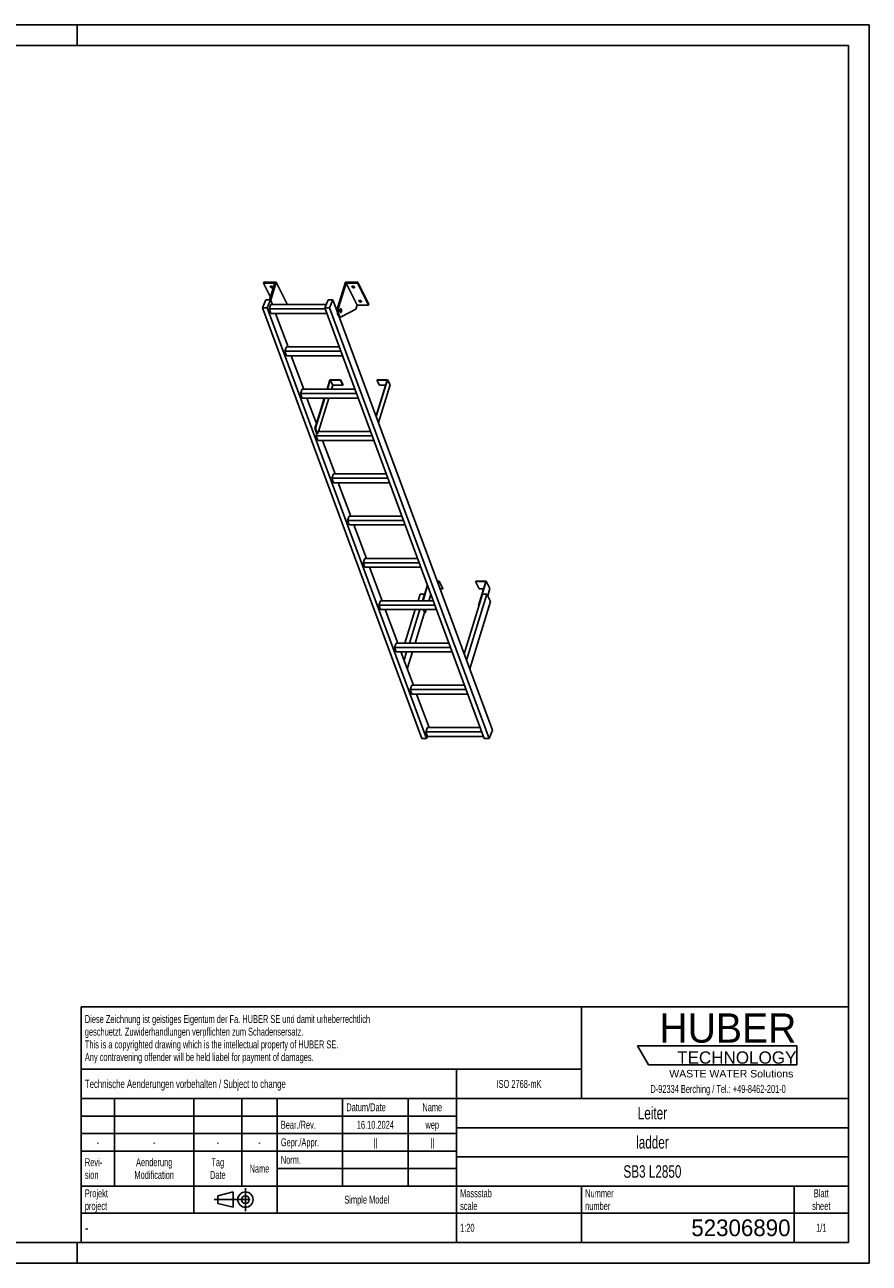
# Model space of a CAD drawing. Header units: millimetres. Extents: x 0 to 8400, y 0 to 5940.
# Tile 2 of 2: x 4349 to 8400, y 0 to 5940. Entities that reach past the tile are written whole.
import ezdxf

# ---------------------------------------------------------------- set-up
doc = ezdxf.new("R2010")
doc.units = ezdxf.units.MM
doc.header["$LTSCALE"] = 462
doc.linetypes.add('CENTER', pattern=[0.6, 0.375, -0.075, 0.075, -0.075])
doc.layers.get('0').update_dxf_attribs({"linetype": 'CONTINUOUS'})
doc.layers.add('005_AXIS', color=7, linetype='CONTINUOUS')
doc.layers.add('HUBER_Logo_BL1', color=7, linetype='CONTINUOUS')
doc.styles.get("Standard").update_dxf_attribs({"font": 'txt', "width": 0.7})
doc.styles.add('TEXTSTYLE_2', font='txt')
doc.styles.add('TEXTSTYLE_3', font='arial.ttf')
doc.styles.add('TEXTSTYLE_5', font='txt', dxfattribs={"width": 0.8})
doc.styles.add('TEXTSTYLE_6', font='txt')

# ---------------------------------------------------------------- blocks, each defined once
blk = doc.blocks.new('HUBER_LOGO_BL1', base_point=(7675, 1007.5))
at = {"layer": 'HUBER_Logo_BL1', "color": 5, "linetype": 'Continuous'}
for p, q in [((8052.9, 1042), (7287.9, 1042)), ((7287.9, 1042), (7341.9, 952)), ((8052.9, 1042), (8052.9, 952)), ((7341.9, 952), (8052.9, 952))]:
    blk.add_line(p, q, dxfattribs=at)
at = {"layer": 'HUBER_Logo_BL1', "color": 2, "linetype": 'Continuous', "attachment_point": 3, "line_spacing_factor": 0.78}
for s, insert, char_height, width, style in [('HUBER\\P\\fArial;\\H58.5;TECHNOLOGY ', (8050.7, 1198.2), 140.4, 775.343, 'TEXTSTYLE_2'), ('WASTE WATER Solutions', (8036, 927.2), 36, 594.067, 'TEXTSTYLE_3')]:
    blk.add_mtext(s, dxfattribs=dict(at, insert=insert, char_height=char_height, width=width, style=style))
at = {"layer": 'HUBER_Logo_BL1', "color": 2, "linetype": 'Continuous', "insert": (7675, 854.8), "char_height": 38, "width": 1621.786, "attachment_point": 2, "line_spacing_factor": 0.96}
blk.add_mtext('D-92334 Berching / Tel.: +49-8462-201-0', dxfattribs=at)
blk = doc.blocks.new('PROJEKTIONSMETHODE_1_BL2', base_point=(5360, 305))
at = {"color": 2, "linetype": 'CENTER'}
for p, q in [((5407.7, 360), (5407.7, 250)), ((5257.3, 305), (5462.7, 305))]:
    blk.add_line(p, q, dxfattribs=at)
at = {"color": 2, "linetype": 'Continuous'}
for p, q in [((5275.7, 323.3), (5349, 341.7)), ((5275.7, 286.7), (5275.7, 323.3)), ((5349, 268.3), (5349, 341.7)), ((5275.7, 286.7), (5349, 268.3))]:
    blk.add_line(p, q, dxfattribs=at)
for radius in [36.7, 18.3]:
    blk.add_circle((5407.7, 305), radius, dxfattribs=at)
blk = doc.blocks.new('*T12')
at = {"color": 3, "linetype": 'Continuous'}
for p, q in [((0, 0), (3680, 0)), ((0, 0), (0, -1130)), ((2400, 0), (2400, -440)), ((3680, 0), (3680, -1130)), ((0, -300), (2400, -300)), ((1800, -300), (1800, -1130)), ((0, -440), (3680, -440)), ((160, -440), (160, -860)), ((540, -440), (540, -990)), ((770, -440), (770, -860)), ((940, -440), (940, -990)), ((1254, -440), (1254, -860)), ((1568, -440), (1568, -860)), ((0, -524), (1800, -524)), ((1800, -580), (3680, -580)), ((0, -608), (1800, -608)), ((0, -692), (1800, -692)), ((1800, -720), (3680, -720)), ((940, -776), (1800, -776)), ((0, -860), (3680, -860)), ((2400, -860), (2400, -1130)), ((3420, -860), (3420, -1130)), ((0, -990), (3680, -990)), ((0, -1130), (3680, -1130))]:
    blk.add_line(p, q, dxfattribs=at)
at = {"color": 2, "linetype": 'Continuous', "line_spacing_factor": 0.96}
for s, insert, char_height, width, attachment_point in [('Diese Zeichnung ist geistiges Eigentum der Fa. HUBER SE und damit urheberrechtlich \\Pgeschuetzt. Zuwiderhandlungen verpflichten zum Schadensersatz.\\PThis is a copyrighted drawing which is the intellectual property of HUBER SE.\\PAny contravening offender will be held liabel for payment of damages.', (17.5, -39.8), 38, 4429.714, 1), ('Technische Aenderungen vorbehalten / Subject to change', (17.5, -350), 40, 3049.524, 1), ('ISO 2768-mK', (2100, -351), 38, 665.905, 2), ('Datum/Date', (1271.5, -463), 38, 584.476, 1), ('Name', (1684, -463), 38, 253.333, 2), ('Leiter', (2740, -480), 60, 480, 2), ('Bear./Rev.', (957.5, -547), 38, 544.667, 1), ('16.10.2024', (1411, -547), 38, 546.476, 2), ('wep', (1684, -547), 38, 199.048, 2), ('-', (80, -631), 38, 68.762, 2), ('-', (350, -631), 38, 68.762, 2), ('-', (655, -631), 38, 68.762, 2), ('-', (855, -631), 38, 68.762, 2), ('Gepr./Appr.', (957.5, -631), 38, 598.952, 1), ('||', (1411, -631), 38, 101.333, 2), ('||', (1684, -631), 38, 101.333, 2), ('ladder', (2740, -620), 60, 502.857, 2), ('Revi-\\Psion', (17.5, -726.6), 38, 276.857, 1), ('Aenderung\\PModification', (350, -726.6), 38, 606.19, 2), ('Tag\\PDate', (655, -726.6), 38, 235.238, 2), ('Name', (855, -757), 38, 253.333, 2), ('Norm. ', (957.5, -715), 38, 351.048, 1), ('SB3 L2850', (2740, -760), 60, 837.143, 2), ('Projekt\\Pproject', (17.5, -875.6), 38, 367.333, 1), ('Massstab\\Pscale', (1817.5, -875.6), 38, 448.762, 1), ('Nummer\\Pnumber', (2417.5, -875.6), 38, 372.762, 1), ('Blatt\\Psheet', (3550, -875.6), 38, 275.048, 2), ('Simple Model', (1370, -906), 38, 656.857, 2), ('1:20', (1817.5, -1041), 38, 204.476, 1), ('1/1', (3550, -1041), 38, 159.238, 2)]:
    blk.add_mtext(s, dxfattribs=dict(at, insert=insert, char_height=char_height, width=width, attachment_point=attachment_point))
for s, insert, char_height, width, attachment_point, style in [('-', (17.5, -1035), 50, 36.667, 1, 'TEXTSTYLE_5'), ('52306890', (3402.5, -1020), 80, 1173.333, 3, 'TEXTSTYLE_6')]:
    blk.add_mtext(s, dxfattribs=dict(at, insert=insert, char_height=char_height, width=width, attachment_point=attachment_point, style=style))

msp = doc.modelspace()

# ---------------------------------------------------------------- linework, layer by layer
at = {"color": 7, "linetype": 'Continuous'}
for p, q in [((0, 5940), (8400, 5940)), ((8400, 0), (8400, 5940)), ((5548.63, 4701.372), (5494.287, 4701.372)), ((5548.63, 4701.372), (5523.946, 4621.498)), ((5528.856, 4619.501), (5555.608, 4706.072)), ((5850.638, 4587.79), (5887.19, 4706.072)), ((5891.264, 4701.372), (5856.165, 4587.79)), ((5943.121, 4595.699), (5891.264, 4701.372)), ((5945.607, 4701.372), (5891.264, 4701.372)), ((5489.007, 4582.214), (5505.09, 4621.498)), ((6253.901, 2517.165), (5489.007, 4582.214)), ((5512.033, 4582.214), (5489.007, 4582.214)), ((5505.09, 4621.498), (5528.116, 4621.498)), ((5528.116, 4621.498), (5512.033, 4582.214)), ((6276.928, 2517.165), (5512.033, 4582.214)), ((5521.21, 4577.026), (5529.675, 4597.702)), ((5790.273, 4577.026), (5521.21, 4577.026)), ((5529.261, 4555.289), (5521.21, 4577.026)), ((5794.692, 4597.702), (5529.675, 4597.702)), ((5607.465, 4600.399), (5606.632, 4597.702)), ((5788.351, 4582.214), (5804.435, 4621.498)), ((6553.246, 2517.165), (5788.351, 4582.214)), ((5811.378, 4582.214), (5788.351, 4582.214)), ((5804.435, 4621.498), (5827.461, 4621.498)), ((5827.461, 4621.498), (5811.378, 4582.214)), ((6576.273, 2517.165), (5811.378, 4582.214)), ((5848.198, 4565.512), (5827.461, 4621.498)), ((5936.92, 4575.633), (5867.626, 4539.734)), ((5943.121, 4595.699), (5936.92, 4575.633)), ((5943.121, 4595.699), (5997.464, 4595.699)), ((5529.261, 4555.289), (5798.324, 4555.289)), ((5560.543, 4555.289), (5553.912, 4551.854)), ((6592.356, 2556.449), (5857.799, 4539.592)), ((5859.79, 4539.142), (5865.316, 4539.142)), ((5596.358, 4374.144), (5604.822, 4394.82)), ((5604.409, 4352.407), (5596.358, 4374.144)), ((5865.42, 4374.144), (5596.358, 4374.144)), ((5604.409, 4352.407), (5873.472, 4352.407)), ((5857.762, 4394.82), (5604.822, 4394.82)), ((5814.611, 4235.789), (5801.06, 4191.938)), ((5813.253, 4237.355), (5863.911, 4237.355)), ((5826.813, 4210.924), (5814.611, 4235.789)), ((5814.611, 4235.789), (5863.427, 4235.789)), ((5863.911, 4237.355), (5863.427, 4235.789)), ((5863.427, 4235.789), (5875.629, 4210.924)), ((5863.911, 4237.355), (5876.113, 4212.491)), ((6087.245, 4235.789), (6034.067, 4063.706)), ((6038.913, 4237.355), (6038.429, 4235.789)), ((6050.63, 4210.924), (6038.429, 4235.789)), ((6038.429, 4235.789), (6087.245, 4235.789)), ((6038.913, 4237.355), (6089.571, 4237.355)), ((5671.505, 4171.262), (5679.97, 4191.938)), ((5940.568, 4171.262), (5671.505, 4171.262)), ((5679.557, 4149.525), (5671.505, 4171.262)), ((5932.91, 4191.938), (5679.97, 4191.938)), ((5820.945, 4191.938), (5826.813, 4210.924)), ((5875.629, 4210.924), (5826.813, 4210.924)), ((5876.113, 4212.491), (5875.629, 4210.924)), ((6079.561, 4210.924), (6050.63, 4210.924)), ((5679.557, 4149.525), (5948.619, 4149.525)), ((5787.953, 4149.525), (5743.156, 4004.559)), ((5758.25, 3989.056), (5807.839, 4149.525)), ((6015.715, 3968.38), (5746.653, 3968.38)), ((5754.704, 3946.643), (5746.653, 3968.38)), ((5754.704, 3946.643), (6023.767, 3946.643)), ((5830.265, 3786.174), (5821.8, 3765.498)), ((5829.852, 3743.761), (5821.8, 3765.498)), ((6090.863, 3765.498), (5821.8, 3765.498)), ((5829.852, 3743.761), (6098.915, 3743.761)), ((6083.205, 3786.174), (5830.265, 3786.174)), ((5905.413, 3583.292), (5896.948, 3562.616)), ((6158.352, 3583.292), (5905.413, 3583.292)), ((5904.999, 3540.879), (5896.948, 3562.616)), ((6166.011, 3562.616), (5896.948, 3562.616)), ((5904.999, 3540.879), (6174.062, 3540.879)), ((5980.56, 3380.41), (5972.095, 3359.734)), ((5980.147, 3337.997), (5972.095, 3359.734)), ((6241.158, 3359.734), (5972.095, 3359.734)), ((5980.147, 3337.997), (6249.21, 3337.997)), ((6233.5, 3380.41), (5980.56, 3380.41)), ((6337.593, 3272.093), (6327.281, 3272.093)), ((6327.861, 3270.526), (6337.109, 3270.526)), ((6337.109, 3270.526), (6337.593, 3272.093)), ((6337.109, 3270.526), (6354.497, 3235.094)), ((6337.593, 3272.093), (6354.981, 3236.661)), ((6512.595, 3272.093), (6512.111, 3270.526)), ((6512.111, 3270.526), (6529.498, 3235.094)), ((6512.111, 3270.526), (6560.927, 3270.526)), ((6563.253, 3272.093), (6512.595, 3272.093)), ((6560.927, 3270.526), (6525.101, 3154.594)), ((6526.943, 3154.594), (6563.253, 3272.093)), ((6563.253, 3272.093), (6580.641, 3236.661)), ((6280.879, 3252.496), (6257.712, 3177.528)), ((6259.554, 3177.528), (6281.883, 3249.785)), ((6287.891, 3177.528), (6297.332, 3208.078)), ((6340.985, 3235.094), (6354.497, 3235.094)), ((6354.497, 3235.094), (6354.981, 3236.661)), ((6544.809, 3209.427), (6456.428, 2923.425)), ((6565.994, 3209.427), (6467.977, 2892.245)), ((6529.498, 3235.094), (6549.978, 3235.094)), ((6565.994, 3209.427), (6544.809, 3209.427)), ((6583.381, 3173.995), (6565.994, 3209.427)), ((6569.817, 3201.635), (6580.641, 3236.661)), ((6055.708, 3177.528), (6047.243, 3156.852)), ((6055.294, 3135.115), (6047.243, 3156.852)), ((6316.306, 3156.852), (6047.243, 3156.852)), ((6308.647, 3177.528), (6055.708, 3177.528)), ((6483.425, 2850.538), (6583.381, 3173.995)), ((6525.101, 3154.594), (6526.797, 3151.139)), ((6525.101, 3154.594), (6526.943, 3154.594)), ((6526.943, 3154.594), (6527.509, 3153.442)), ((6055.294, 3135.115), (6324.357, 3135.115)), ((6260.184, 3135.115), (6268.013, 3119.162)), ((6262.026, 3135.115), (6269.855, 3119.162)), ((6268.013, 3119.162), (6269.855, 3119.162)), ((6269.855, 3119.162), (6274.784, 3135.115)), ((6130.855, 2974.646), (6122.39, 2953.97)), ((6383.795, 2974.646), (6130.855, 2974.646)), ((6130.442, 2932.233), (6122.39, 2953.97)), ((6391.453, 2953.97), (6122.39, 2953.97)), ((6130.442, 2932.233), (6399.505, 2932.233)), ((6206.003, 2771.764), (6197.538, 2751.088)), ((6466.601, 2751.088), (6197.538, 2751.088)), ((6205.589, 2729.351), (6197.538, 2751.088)), ((6458.942, 2771.764), (6206.003, 2771.764)), ((6205.589, 2729.351), (6474.652, 2729.351)), ((6281.15, 2568.882), (6272.685, 2548.206)), ((6534.09, 2568.882), (6281.15, 2568.882)), ((6592.356, 2556.449), (6576.273, 2517.165)), ((6276.928, 2517.165), (6253.901, 2517.165)), ((6541.748, 2548.206), (6272.685, 2548.206)), ((6280.737, 2526.469), (6272.685, 2548.206)), ((6280.737, 2526.469), (6276.928, 2517.165)), ((6280.737, 2526.469), (6549.8, 2526.469)), ((6576.273, 2517.165), (6553.246, 2517.165)), ((0, 0), (8400, 0))]:
    msp.add_line(p, q, dxfattribs=at)
at = {"color": 3, "linetype": 'Continuous'}
for p, q in [((8400, 5940), (0, 5940)), ((4600, 5940), (4600, 5840)), ((8400, 5940), (8400, 0)), ((4600, 0), (4600, 100)), ((8400, 0), (0, 0))]:
    msp.add_line(p, q, dxfattribs=at)
at = {"color": 5, "linetype": 'Continuous'}
for p, q in [((8300, 5840), (100, 5840)), ((8300, 100), (8300, 5840)), ((100, 100), (8300, 100))]:
    msp.add_line(p, q, dxfattribs=at)
at = {"color": 9, "linetype": 'Continuous'}
msp.add_line((5850.638, 4587.79), (5856.165, 4587.79), dxfattribs=at)
at = {"color": 7, "linetype": 'Continuous'}
for points, knots in [([(5850.638, 4587.79), (5849.909, 4585.429), (5848.794, 4580.34), (5848.027, 4572.381), (5848.119, 4564.173), (5849.062, 4556.345), (5850.55, 4550.373), (5852.162, 4546.289), (5853.466, 4543.801), (5854.894, 4541.795), (5856.432, 4540.304), (5858.069, 4539.364), (5859.237, 4539.142), (5859.79, 4539.142)], [0, 0, 0, 0, 0.13939916, 0.29280569, 0.45031518, 0.6015399, 0.73684016, 0.79611185, 0.84888332, 0.89492093, 0.93453062, 0.96882596, 1, 1, 1, 1]), ([(5856.165, 4587.79), (5855.435, 4585.429), (5854.32, 4580.34), (5853.554, 4572.381), (5853.645, 4564.173), (5854.589, 4556.345), (5856.076, 4550.373), (5857.689, 4546.289), (5858.992, 4543.801), (5860.421, 4541.795), (5861.958, 4540.304), (5863.595, 4539.364), (5864.763, 4539.142), (5865.316, 4539.142)], [0, 0, 0, 0, 0.13939916, 0.29280569, 0.45031518, 0.6015399, 0.73684016, 0.79611185, 0.84888332, 0.89492093, 0.93453062, 0.96882596, 1, 1, 1, 1]), ([(5865.316, 4539.142), (5865.51, 4539.142), (5866.31, 4539.192), (5867.089, 4539.456), (5867.626, 4539.734)], [0, 0, 0, 0, 0.24280272, 1, 1, 1, 1])]:
    msp.add_open_spline(points, degree=3, knots=knots, dxfattribs=at)
at = {"layer": '005_AXIS', "color": 7, "linetype": 'Continuous'}
for p, q in [((5495.739, 4706.072), (5494.287, 4701.372)), ((5494.287, 4701.372), (5527.632, 4633.423)), ((5555.608, 4706.072), (5495.739, 4706.072)), ((5607.465, 4600.399), (5555.608, 4706.072)), ((5947.059, 4706.072), (5887.19, 4706.072)), ((5947.059, 4706.072), (5945.607, 4701.372)), ((5997.464, 4595.699), (5945.607, 4701.372)), ((5998.916, 4600.399), (5947.059, 4706.072)), ((5536.93, 4597.702), (5528.116, 4621.498)), ((5848.484, 4576.642), (5844.076, 4576.642)), ((5865.316, 4576.642), (5863.211, 4576.642)), ((5998.916, 4600.399), (5997.464, 4595.699)), ((5612.078, 4394.82), (5552.64, 4555.289)), ((5865.316, 4561.642), (5863.213, 4561.642)), ((5687.225, 4191.938), (5627.788, 4352.407)), ((5813.253, 4237.355), (5799.218, 4191.938)), ((6089.571, 4237.355), (6035.072, 4060.995)), ((6101.773, 4212.491), (6089.571, 4237.355)), ((6045.913, 4031.727), (6101.773, 4212.491)), ((5748.28, 4027.103), (5702.935, 4149.525)), ((5786.111, 4149.525), (5748.28, 4027.103)), ((5748.28, 4027.103), (5741.314, 4004.559)), ((5741.314, 4004.559), (5743.156, 4004.559)), ((5741.314, 4004.559), (5750.885, 3978.718)), ((5743.156, 4004.559), (5752.727, 3978.718)), ((5756.96, 3989.056), (5752.727, 3978.718)), ((6008.057, 3989.056), (5756.96, 3989.056)), ((5762.373, 3989.056), (5760.125, 3995.124)), ((5750.885, 3978.718), (5746.653, 3968.38)), ((5750.885, 3978.718), (5752.727, 3978.718)), ((5837.521, 3786.174), (5778.083, 3946.643)), ((5912.668, 3583.292), (5853.23, 3743.761)), ((5987.816, 3380.41), (5928.378, 3540.879)), ((6062.963, 3177.528), (6003.525, 3337.997)), ((6245.464, 3209.427), (6235.607, 3177.528)), ((6245.464, 3209.427), (6266.649, 3209.427)), ((6266.649, 3209.427), (6256.791, 3177.528)), ((6267.214, 3208.275), (6266.649, 3209.427)), ((6138.111, 2974.646), (6078.673, 3135.115)), ((6222.5, 3135.115), (6172.912, 2974.646)), ((6243.685, 3135.115), (6194.096, 2974.646)), ((6222.433, 2974.646), (6267.447, 3120.314)), ((6213.258, 2771.764), (6153.821, 2932.233)), ((6159.805, 2932.233), (6157.083, 2923.425)), ((6180.989, 2932.233), (6168.632, 2892.245)), ((6184.08, 2850.538), (6209.326, 2932.233)), ((6288.406, 2568.882), (6228.968, 2729.351))]:
    msp.add_line(p, q, dxfattribs=at)
for points, knots in [([(5527.386, 4682.724), (5527.234, 4683.034), (5527.021, 4683.669), (5527.071, 4684.346), (5527.162, 4684.643)], [0, 0, 0, 0, 0.52598929, 1, 1, 1, 1]), ([(5527.162, 4684.643), (5527.286, 4685.044), (5527.843, 4685.836), (5529.22, 4686.536), (5530.976, 4686.828), (5532.966, 4686.701), (5534.994, 4686.174), (5536.86, 4685.297), (5538.376, 4684.162), (5539.12, 4683.212), (5539.36, 4682.724)], [0, 0, 0, 0, 0.08792801, 0.1915084, 0.31584215, 0.45699794, 0.60613596, 0.75253436, 0.88609215, 1, 1, 1, 1]), ([(5539.583, 4680.805), (5539.459, 4680.404), (5538.902, 4679.612), (5537.526, 4678.912), (5535.769, 4678.621), (5533.78, 4678.747), (5531.751, 4679.274), (5529.885, 4680.151), (5528.37, 4681.286), (5527.625, 4682.236), (5527.386, 4682.724)], [0, 0, 0, 0, 0.08792801, 0.1915084, 0.31584215, 0.45699794, 0.60613596, 0.75253436, 0.88609215, 1, 1, 1, 1]), ([(5538.755, 4683.633), (5537.989, 4683.416), (5536.265, 4683.289), (5533.696, 4683.769), (5531.304, 4684.822), (5529.952, 4685.899), (5529.442, 4686.51)], [0, 0, 0, 0, 0.23498903, 0.49999164, 0.7649988, 1, 1, 1, 1]), ([(5539.36, 4682.724), (5539.512, 4682.414), (5539.724, 4681.779), (5539.675, 4681.102), (5539.583, 4680.805)], [0, 0, 0, 0, 0.52598929, 1, 1, 1, 1]), ([(5918.837, 4682.724), (5918.685, 4683.034), (5918.472, 4683.669), (5918.522, 4684.346), (5918.613, 4684.643)], [0, 0, 0, 0, 0.52598929, 1, 1, 1, 1]), ([(5918.613, 4684.643), (5918.737, 4685.044), (5919.294, 4685.836), (5920.671, 4686.536), (5922.427, 4686.828), (5924.417, 4686.701), (5926.445, 4686.174), (5928.311, 4685.297), (5929.827, 4684.162), (5930.571, 4683.212), (5930.811, 4682.724)], [0, 0, 0, 0, 0.08792801, 0.1915084, 0.31584215, 0.45699794, 0.60613596, 0.75253436, 0.88609215, 1, 1, 1, 1]), ([(5931.034, 4680.805), (5930.91, 4680.404), (5930.353, 4679.612), (5928.977, 4678.912), (5927.22, 4678.621), (5925.231, 4678.747), (5923.202, 4679.274), (5921.336, 4680.151), (5919.82, 4681.286), (5919.076, 4682.236), (5918.837, 4682.724)], [0, 0, 0, 0, 0.08792801, 0.1915084, 0.31584215, 0.45699794, 0.60613596, 0.75253436, 0.88609215, 1, 1, 1, 1]), ([(5930.206, 4683.633), (5929.44, 4683.416), (5927.716, 4683.289), (5925.147, 4683.769), (5922.755, 4684.822), (5921.403, 4685.899), (5920.893, 4686.51)], [0, 0, 0, 0, 0.23498903, 0.49999164, 0.7649988, 1, 1, 1, 1]), ([(5930.811, 4682.724), (5930.963, 4682.414), (5931.175, 4681.779), (5931.126, 4681.102), (5931.034, 4680.805)], [0, 0, 0, 0, 0.52598929, 1, 1, 1, 1]), ([(5865.316, 4578.392), (5865.128, 4578.392), (5864.726, 4578.306), (5864.173, 4577.952), (5863.659, 4577.397), (5862.989, 4576.333), (5862.335, 4574.575), (5861.847, 4572.114), (5861.66, 4569.381), (5861.793, 4566.627), (5862.231, 4564.103), (5862.751, 4562.561), (5863.077, 4561.896)], [0, 0, 0, 0, 0.03139335, 0.06653601, 0.10789212, 0.15653911, 0.27536242, 0.41788483, 0.57383791, 0.73088448, 0.87653102, 1, 1, 1, 1]), ([(5865.316, 4576.642), (5865.163, 4576.642), (5864.837, 4576.573), (5864.389, 4576.285), (5863.973, 4575.835), (5863.429, 4574.973), (5862.899, 4573.547), (5862.503, 4571.552), (5862.352, 4569.336), (5862.459, 4567.102), (5862.815, 4565.056), (5863.236, 4563.806), (5863.5, 4563.267)], [0, 0, 0, 0, 0.03139335, 0.06653605, 0.10789216, 0.1565391, 0.27536243, 0.41788486, 0.57383792, 0.73088446, 0.87653101, 1, 1, 1, 1]), ([(5867.555, 4576.387), (5867.409, 4576.685), (5867.106, 4577.218), (5866.559, 4577.869), (5865.963, 4578.289), (5865.521, 4578.392), (5865.316, 4578.392)], [0, 0, 0, 0, 0.31594817, 0.58208431, 0.8045575, 1, 1, 1, 1]), ([(5867.131, 4575.017), (5867.013, 4575.258), (5866.767, 4575.69), (5866.324, 4576.218), (5865.84, 4576.558), (5865.482, 4576.642), (5865.316, 4576.642)], [0, 0, 0, 0, 0.31594886, 0.58208429, 0.80455743, 1, 1, 1, 1]), ([(5865.316, 4559.892), (5865.504, 4559.892), (5865.906, 4559.977), (5866.459, 4560.331), (5866.972, 4560.887), (5867.643, 4561.95), (5868.297, 4563.708), (5868.785, 4566.169), (5868.971, 4568.902), (5868.839, 4571.657), (5868.401, 4574.181), (5867.881, 4575.723), (5867.555, 4576.387)], [0, 0, 0, 0, 0.03139335, 0.06653601, 0.10789212, 0.15653911, 0.27536242, 0.41788483, 0.57383791, 0.73088448, 0.87653102, 1, 1, 1, 1]), ([(5865.316, 4561.642), (5865.469, 4561.642), (5865.794, 4561.711), (5866.243, 4561.998), (5866.659, 4562.448), (5867.203, 4563.311), (5867.733, 4564.736), (5868.128, 4566.732), (5868.28, 4568.948), (5868.172, 4571.181), (5867.817, 4573.227), (5867.396, 4574.478), (5867.131, 4575.017)], [0, 0, 0, 0, 0.03139335, 0.06653605, 0.10789216, 0.1565391, 0.27536243, 0.41788486, 0.57383792, 0.73088446, 0.87653101, 1, 1, 1, 1]), ([(5952.391, 4614.347), (5952.239, 4614.657), (5952.026, 4615.292), (5952.076, 4615.969), (5952.168, 4616.266)], [0, 0, 0, 0, 0.52598929, 1, 1, 1, 1]), ([(5952.168, 4616.266), (5952.292, 4616.667), (5952.849, 4617.459), (5954.225, 4618.159), (5955.982, 4618.451), (5957.971, 4618.324), (5960, 4617.797), (5961.866, 4616.92), (5963.381, 4615.785), (5964.126, 4614.835), (5964.365, 4614.347)], [0, 0, 0, 0, 0.08792801, 0.1915084, 0.31584215, 0.45699794, 0.60613596, 0.75253436, 0.88609215, 1, 1, 1, 1]), ([(5964.588, 4612.428), (5964.465, 4612.027), (5963.908, 4611.235), (5962.531, 4610.535), (5960.775, 4610.243), (5958.785, 4610.37), (5956.757, 4610.897), (5954.89, 4611.774), (5953.375, 4612.909), (5952.631, 4613.859), (5952.391, 4614.347)], [0, 0, 0, 0, 0.08792801, 0.1915084, 0.31584215, 0.45699794, 0.60613596, 0.75253436, 0.88609215, 1, 1, 1, 1]), ([(5963.76, 4615.256), (5962.994, 4615.039), (5961.27, 4614.912), (5958.702, 4615.392), (5956.309, 4616.444), (5954.958, 4617.522), (5954.447, 4618.133)], [0, 0, 0, 0, 0.23498903, 0.49999164, 0.7649988, 1, 1, 1, 1]), ([(5964.365, 4614.347), (5964.517, 4614.037), (5964.73, 4613.402), (5964.68, 4612.725), (5964.588, 4612.428)], [0, 0, 0, 0, 0.52598929, 1, 1, 1, 1]), ([(5863.077, 4561.896), (5863.223, 4561.598), (5863.526, 4561.065), (5864.073, 4560.414), (5864.669, 4559.995), (5865.111, 4559.892), (5865.316, 4559.892)], [0, 0, 0, 0, 0.31594817, 0.58208431, 0.8045575, 1, 1, 1, 1]), ([(5863.5, 4563.267), (5863.619, 4563.026), (5863.865, 4562.593), (5864.308, 4562.065), (5864.792, 4561.725), (5865.15, 4561.642), (5865.316, 4561.642)], [0, 0, 0, 0, 0.31594886, 0.58208429, 0.80455743, 1, 1, 1, 1])]:
    msp.add_open_spline(points, degree=3, knots=knots, dxfattribs=at)

# ---------------------------------------------------------------- block references
msp.add_blockref('*T12', (4620, 1230))
at = {"color": 2, "linetype": 'Continuous'}
msp.add_blockref('PROJEKTIONSMETHODE_1_BL2', (5360, 305), dxfattribs=at)
at = {"layer": 'HUBER_Logo_BL1'}
msp.add_blockref('HUBER_LOGO_BL1', (7674.994, 1007.484), dxfattribs=at)

doc.saveas('drawing.dxf')
